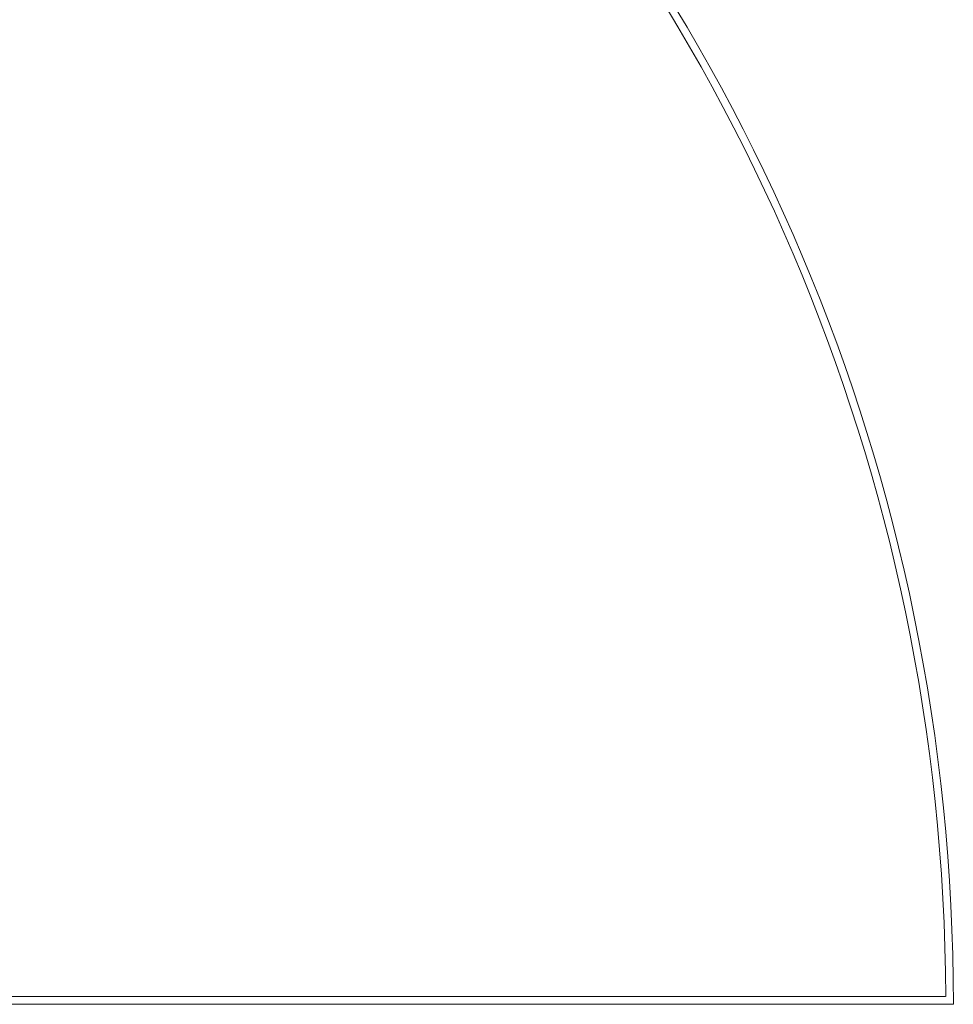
# Model space of a CAD drawing. Header units: inches. Extents: x -63 to 74, y -90 to 54.
# Tile 9 of 10: x 60 to 74, y 24 to 39. Entities that reach past the tile are written whole.
import ezdxf

# ---------------------------------------------------------------- set-up
doc = ezdxf.new("R2010")
doc.units = ezdxf.units.IN
doc.header["$MEASUREMENT"] = 0
doc.linetypes.add('SLD-Solid', pattern=[0])

msp = doc.modelspace()

# ---------------------------------------------------------------- linework, layer by layer
at = {"color": 7, "linetype": 'SLD-Solid', "lineweight": 15}
for p, q in [((14.493, 23.777), (73.993, 23.777)), ((14.611, 23.895), (73.874, 23.895)), ((14.611, 23.895), (73.874, 23.895))]:
    msp.add_line(p, q, dxfattribs=at)
for radius, start, end in [(29.75, 0, 180), (29.632, 0.2284, 179.7716), (29.632, 0.2284, 179.7716)]:
    msp.add_arc((44.243, 23.777), radius, start, end, dxfattribs=at)

doc.saveas('drawing.dxf')
